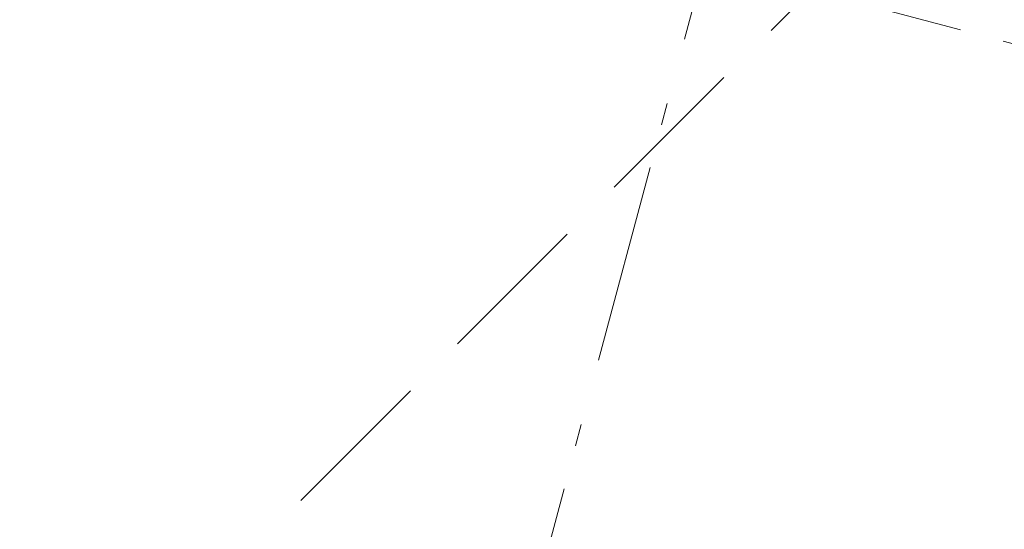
# Model space of a CAD drawing. Header units: millimetres. Extents: x -7616 to 74263, y -35603 to 21987.
# Tile 12 of 48: x 44833 to 46400, y -24670 to -23859. Entities that reach past the tile are written whole.
import ezdxf

# ---------------------------------------------------------------- set-up
doc = ezdxf.new("R2010")
doc.units = ezdxf.units.MM
doc.header["$LTSCALE"] = 508
doc.linetypes.add('Dash Style-2', pattern=[0.694425, 0.48607, -0.208355])
doc.linetypes.add('Dash Style-6', pattern=[1.04164, 0.625, -0.20828, 0.06943, -0.13893])
for name, color, linetype, lineweight in [('(00) tekening-stramien-algemeen', 7, 'Dash Style-6', 0), ('(04) bouwaanvraag-brandweer-bestaand-WBDBO 60min', 1, 'Dash Style-2', 0), ('None', 7, 'Continuous', 0)]:
    doc.layers.add(name, color=color, linetype=linetype, lineweight=lineweight)

# ---------------------------------------------------------------- blocks, each defined once
blk = doc.blocks.new('blok B 03')
at = {"layer": '(04) bouwaanvraag-brandweer-bestaand-WBDBO 60min', "color": 6, "lineweight": 0, "transparency": 33554687, "flags": 128}
blk.add_lwpolyline([(54605.01, -0.02), (54605.01, 8306.64), (50955.01, 8306.64), (50955.01, -0.02), (50205.01, -1299.05)], dxfattribs=at)
blk = doc.blocks.new('Group-85-1')
at = {"layer": '(00) tekening-stramien-algemeen', "color": 2, "lineweight": 0, "transparency": 33554687}
blk.add_line((71038, -11070), (-1886.1, -11070), dxfattribs=at)
blk = doc.blocks.new('Stramien blok B')
at = {"layer": '(00) tekening-stramien-algemeen', "color": 2, "lineweight": 0, "transparency": 33554687}
blk.add_line((50510, 1818.9), (50510, -14997.6), dxfattribs=at)
at = {"layer": 'None', "color": 17, "transparency": 33554687}
blk.add_blockref('Group-85-1', (0, 0), dxfattribs=at)

msp = doc.modelspace()

# ---------------------------------------------------------------- block references
at = {"layer": 'None', "color": 17, "transparency": 33554687}
for name, p, rotation in [('Stramien blok B', (0, 0), 344.9999645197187), ('blok B 03', (-3125.9, -10622.9), 344.9999999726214)]:
    msp.add_blockref(name, p, dxfattribs=dict(at, rotation=rotation))

doc.saveas('drawing.dxf')
